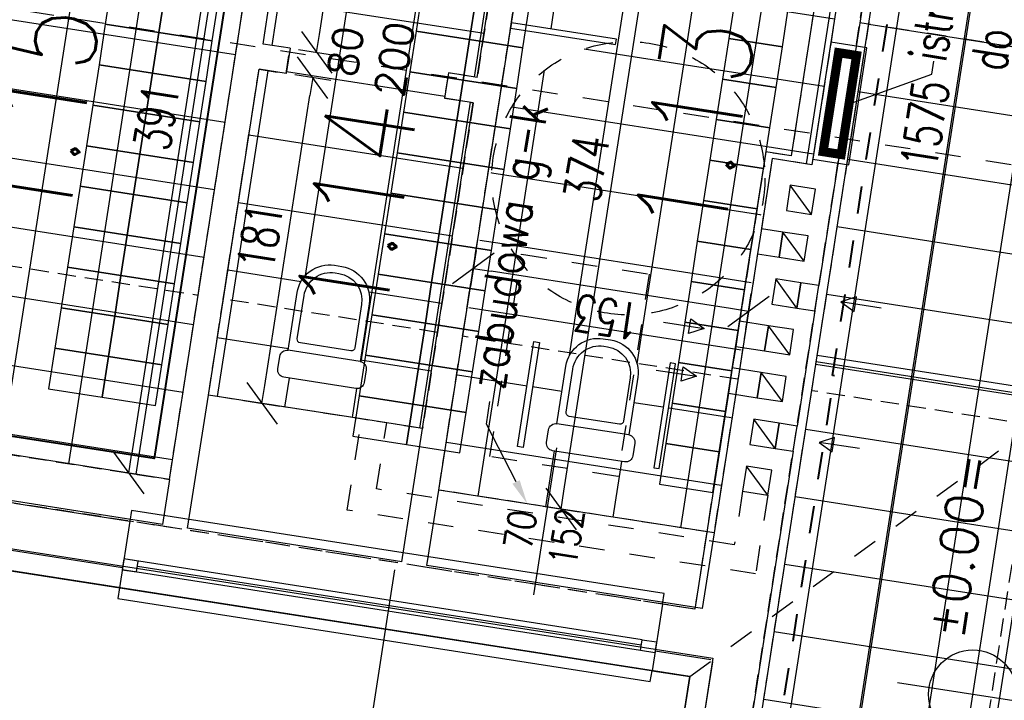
# Model space of a CAD drawing. Extents: x -38969 to 27108, y -24488 to 212598.
# Tile 241 of 256: x -7452 to -6911, y 40071 to 40444. Entities that reach past the tile are written whole.
import ezdxf
from ezdxf import colors
from ezdxf.entities.mleader import LeaderData, LeaderLine
from ezdxf.enums import TextEntityAlignment as Align
from ezdxf.math import Vec2, Vec3

# ---------------------------------------------------------------- set-up
doc = ezdxf.new("R2010")
doc.units = 0
doc.header["$LTSCALE"] = 100
doc.header["$MEASUREMENT"] = 0
for name, pattern in [('0.5_0.5', [1, 0.5, -0.5]), ('0.7_0.7', [1.4, 0.7, -0.7]), ('DASHED22', [0.15, 0.1, -0.05])]:
    doc.linetypes.add(name, pattern=pattern)
doc.layers.get('0').update_dxf_attribs({"linetype": 'CONTINUOUS'})
doc.layers.get('DEFPOINTS').update_dxf_attribs({"linetype": 'CONTINUOUS'})
for name, color, linetype in [('F_0-DIM', 6, 'CONTINUOUS'), ('F_0-MEBLE', 5, 'CONTINUOUS'), ('F_0-MUR istn', 200, 'CONTINUOUS'), ('F_0-MUW', 1, 'CONTINUOUS'), ('F_0-POMOCNICZA', 2, 'CONTINUOUS'), ('F_0-POW', 123, 'DASHED22'), ('F_0-STOLARKA', 6, 'CONTINUOUS'), ('F_0-STOLARKA TXT', 6, 'CONTINUOUS'), ('F_0-TXT', 123, 'CONTINUOUS'), ('F_0-WENTYLACJA', 2, 'CONTINUOUS'), ('F_1-DIM100', 6, 'CONTINUOUS'), ('F_1-MEBLE', 5, 'CONTINUOUS'), ('F_1-MUR istn', 200, 'CONTINUOUS'), ('F_1-MUW', 1, 'CONTINUOUS'), ('F_1-NR POM', 3, 'CONTINUOUS'), ('F_1-PLYTKI', 140, 'CONTINUOUS'), ('F_1-POMOCNICZA', 2, 'CONTINUOUS'), ('F_1-POW', 2, 'DASHED22'), ('F_1-POW pos', 2, 'DASHED22'), ('F_1-STOLARKA TXT', 6, 'CONTINUOUS'), ('F_1-TXT', 123, 'CONTINUOUS'), ('F_1-WYKONCZENIE ŚCIANY', 140, 'CONTINUOUS'), ('t_1-TXT', 123, 'CONTINUOUS')]:
    doc.layers.add(name, color=color, linetype=linetype)
doc.styles.add('ROMANS', font='ROMANS.shx', dxfattribs={"width": 0.8})
doc.styles.get("Standard").update_dxf_attribs({"font": 'romans.shx', "width": 0.7})
doc.styles.add('TXT', font='romans.shx')
doc.linetypes.add('FENCELINE2', pattern='A,0.25,-0.1,[132,ltypeshp.shx,S=0.1,R=0,X=-0.1,Y=0],-0.1,1', length=1.45)
doc.dimstyles.new('DIM100', dxfattribs={"dimscale": 10, "dimtxt": 2, "dimasz": 1, "dimexe": 0, "dimexo": 0, "dimgap": 0.5, "dimtad": 1, "dimdec": 4, "dimrnd": 0.5, "dimdsep": 46, "dimtxsty": 'Standard', "dimblk1": 'TICK1', "dimblk2": 'TICK1', "dimsah": 1, "dimcen": 0, "dimse1": 1, "dimse2": 1, "dimclrd": 6, "dimclre": 6, "dimclrt": 123, "dimadec": 0, "dimazin": 0, "dimtfac": 1, "dimtdec": 4, "dimtmove": 2, "dimatfit": 3, "dimldrblk": 'TICK1', "dimfxl": 1, "dimtolj": 1, "dimarcsym": 0})
pattern_1 = [(171.1447, (-2226.997, 44330.714), (-5.77273, -37.05301), []), (261.1447, (-2226.997, 44330.714), (37.05301, -5.77273), [])]

# ---------------------------------------------------------------- blocks, each defined once
blk = doc.blocks.new('WC_R3')
for p, q in [((20, 0), (-20, 0)), ((-24, -4), (-24, -11)), ((24, -11), (24, -4)), ((20, -15), (-20, -15)), ((-20, -15), (-20, -47)), ((20, -47), (20, -15)), ((14, -20), (-14, -20)), ((-16, -22), (-16, -46)), ((16, -46), (16, -22)), ((-1, -61), (1, -61)), ((-2, -65), (2, -65))]:
    blk.add_line(p, q)
for centre, radius, start, end in [((-20, -4), 4, 90, 180), ((20, -4), 4, 0, 90), ((-20, -11), 4, 180, 270), ((20, -11), 4, 270, 0), ((-14, -22), 2, 90, 180), ((14, -22), 2, 0, 90), ((-2, -47), 18, 180, 270), ((-1, -46), 15, 180, 270), ((1, -46), 15, 270, 0), ((2, -47), 18, 270, 0)]:
    blk.add_arc(centre, radius, start, end)
blk = doc.blocks.new('TICK1')
at = {"color": 0}
for p, q in [((-1, -1), (1, 1)), ((0, -1), (0, 1)), ((0, 0), (-1, 0))]:
    blk.add_line(p, q, dxfattribs=at)
blk = doc.blocks.new('*D1599')
at = {"layer": 'DEFPOINTS', "color": 0}
for p in [(-7309.21, 40578.34), (-7391.78, 40195.49), (-7369.4, 40192)]:
    blk.add_point(p, dxfattribs=at)
at = {"layer": 'F_1-DIM100', "color": 6, "lineweight": -2, "transparency": 16777216}
blk.add_line((-7333.13, 40571.94), (-7390.24, 40205.37), dxfattribs=at)
at = {"layer": 'F_1-DIM100', "color": 6, "lineweight": -2, "transparency": 16777216, "xscale": 10, "yscale": 10, "zscale": 10}
for p, rotation in [((-7331.59, 40581.83), 81.14470898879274), ((-7391.78, 40195.49), 261.1447089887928)]:
    blk.add_blockref('TICK1', p, dxfattribs=dict(at, rotation=rotation))
at = {"layer": 'F_1-DIM100', "color": 123, "transparency": 16777216, "insert": (-7376.5, 40390.97), "char_height": 20, "attachment_point": 5, "rotation": 81.1447}
blk.add_mtext('\\A1;391', dxfattribs=at)
blk = doc.blocks.new('*D1624')
at = {"layer": 'DEFPOINTS', "color": 0}
for p in [(-7549.32, 40615.75), (-7443.82, 40599.31), (-7609.51, 40229.41)]:
    blk.add_point(p, dxfattribs=at)
at = {"layer": 'F_1-DIM100', "color": 6, "lineweight": -2, "transparency": 16777216}
blk.add_line((-7502.47, 40222.85), (-7445.36, 40589.43), dxfattribs=at)
at = {"layer": 'F_1-DIM100', "color": 6, "lineweight": -2, "transparency": 16777216, "xscale": 10, "yscale": 10, "zscale": 10}
for p, rotation in [((-7443.82, 40599.31), 81.14470898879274), ((-7504.01, 40212.97), 261.1447089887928)]:
    blk.add_blockref('TICK1', p, dxfattribs=dict(at, rotation=rotation))
at = {"layer": 'F_1-DIM100', "color": 123, "transparency": 16777216, "insert": (-7488.74, 40408.45), "char_height": 20, "attachment_point": 5, "rotation": 81.1447}
blk.add_mtext('\\A1;391', dxfattribs=at)
blk = doc.blocks.new('*D1625')
at = {"layer": 'DEFPOINTS', "color": 0}
for p in [(-7320.16, 40417.1), (-7290.74, 40412.52), (-7348.03, 40238.26)]:
    blk.add_point(p, dxfattribs=at)
at = {"layer": 'F_1-DIM100', "color": 6, "lineweight": -2, "transparency": 16777216}
blk.add_line((-7317.07, 40243.56), (-7292.28, 40402.64), dxfattribs=at)
at = {"layer": 'F_1-DIM100', "color": 6, "lineweight": -2, "transparency": 16777216, "xscale": 10, "yscale": 10, "zscale": 10}
for p, rotation in [((-7290.74, 40412.52), 81.14470898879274), ((-7318.61, 40233.68), 261.1447089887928)]:
    blk.add_blockref('TICK1', p, dxfattribs=dict(at, rotation=rotation))
at = {"layer": 'F_1-DIM100', "color": 123, "transparency": 16777216, "insert": (-7319.5, 40325.41), "char_height": 20, "attachment_point": 5, "rotation": 81.1447}
blk.add_mtext('\\A1;181', dxfattribs=at)
blk = doc.blocks.new('*D1626')
at = {"layer": 'DEFPOINTS', "color": 0}
for p in [(-7286.49, 40574.8), (-7265.96, 40571.6), (-7304.18, 40428.78)]:
    blk.add_point(p, dxfattribs=at)
at = {"layer": 'F_1-DIM100', "color": 6, "lineweight": -2, "transparency": 16777216}
blk.add_line((-7287.05, 40436.23), (-7267.5, 40561.72), dxfattribs=at)
at = {"layer": 'F_1-DIM100', "color": 6, "lineweight": -2, "transparency": 16777216, "xscale": 10, "yscale": 10, "zscale": 10}
for p, rotation in [((-7265.96, 40571.6), 81.14470898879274), ((-7288.59, 40426.35), 261.1447089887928)]:
    blk.add_blockref('TICK1', p, dxfattribs=dict(at, rotation=rotation))
at = {"layer": 'F_1-DIM100', "color": 123, "transparency": 16777216, "insert": (-7285.28, 40545.06), "char_height": 20, "attachment_point": 5, "rotation": 81.1447}
blk.add_mtext('\\A1;147', dxfattribs=at)
blk = doc.blocks.new('*D1627')
at = {"layer": 'DEFPOINTS', "color": 0}
for p in [(-7163.97, 40555.71), (-7096.77, 40545.24), (-7221.54, 40186.17)]:
    blk.add_point(p, dxfattribs=at)
at = {"layer": 'F_1-DIM100', "color": 6, "lineweight": -2, "transparency": 16777216}
blk.add_line((-7152.8, 40185.58), (-7098.31, 40535.36), dxfattribs=at)
at = {"layer": 'F_1-DIM100', "color": 6, "lineweight": -2, "transparency": 16777216, "xscale": 10, "yscale": 10, "zscale": 10}
for p, rotation in [((-7096.77, 40545.24), 81.14470898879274), ((-7154.34, 40175.7), 261.1447089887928)]:
    blk.add_blockref('TICK1', p, dxfattribs=dict(at, rotation=rotation))
at = {"layer": 'F_1-DIM100', "color": 123, "transparency": 16777216, "insert": (-7140.38, 40362.78), "char_height": 20, "attachment_point": 5, "rotation": 81.1447}
blk.add_mtext('\\A1;374', dxfattribs=at)
blk = doc.blocks.new('DR_SYMB')
blk.add_attdef('SZER', text='', height=9).set_placement((0, 4), align=Align.CENTER)
blk.add_attdef('SYMB1', text='', height=11).set_placement((-29, 0), align=Align.MIDDLE_RIGHT)
blk.add_attdef('SYMB2', text='', height=11).set_placement((29, 0), align=Align.MIDDLE_LEFT)
blk.add_attdef('WYS', text='', height=9).set_placement((0, -4), align=Align.TOP_CENTER)
blk = doc.blocks.new('*D1674')
at = {"layer": 'DEFPOINTS', "color": 0}
for p in [(-7189.52, 40391.69), (-7038.34, 40368.14), (-7202.59, 40307.77)]:
    blk.add_point(p, dxfattribs=at)
at = {"layer": 'F_1-DIM100', "color": 6, "lineweight": -2, "transparency": 16777216}
blk.add_line((-7061.3, 40285.75), (-7192.71, 40306.23), dxfattribs=at)
at = {"layer": 'F_1-DIM100', "color": 6, "lineweight": -2, "transparency": 16777216, "xscale": 10, "yscale": 10, "zscale": 10}
for p, rotation in [((-7202.59, 40307.77), 171.1447089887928), ((-7051.42, 40284.21), 351.1447089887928)]:
    blk.add_blockref('TICK1', p, dxfattribs=dict(at, rotation=rotation))
at = {"layer": 'F_1-DIM100', "color": 123, "transparency": 16777216, "insert": (-7129.32, 40281.17), "char_height": 20, "attachment_point": 5, "rotation": 171.1447}
blk.add_mtext('\\A1;153', dxfattribs=at)
blk = doc.blocks.new('OWYS_R6')
at = {"color": 6}
for p, q in [((0, 4.131), (0, -4.16)), ((-4.16, 0), (15.698, 0))]:
    blk.add_line(p, q, dxfattribs=at)
blk.add_circle((0, 0), 2.4, dxfattribs=at)
at = {"style": 'TXT'}
blk.add_attdef('%%P0.00', text='', height=2, dxfattribs=at).set_placement((2.8, 0.4), align=Align.BOTTOM_LEFT)
blk = doc.blocks.new('*D1756')
at = {"layer": 'DEFPOINTS', "color": 0}
for p in [(-6876.7, 41171.83), (-6818.42, 41162.75), (-7112.73, 39614.61)]:
    blk.add_point(p, dxfattribs=at)
at = {"layer": 'F_0-DIM', "color": 6, "lineweight": -2, "transparency": 16777216}
blk.add_line((-7059.34, 39616.41), (-6819.96, 41152.87), dxfattribs=at)
at = {"layer": 'F_0-DIM', "color": 6, "lineweight": -2, "transparency": 16777216, "xscale": 10, "yscale": 10, "zscale": 10}
for p, rotation in [((-6818.42, 41162.75), 81.14470898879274), ((-7060.88, 39606.53), 261.1447089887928)]:
    blk.add_blockref('TICK1', p, dxfattribs=dict(at, rotation=rotation))
at = {"layer": 'F_0-DIM', "color": 123, "transparency": 16777216, "insert": (-6954.47, 40386.95), "char_height": 20, "attachment_point": 5, "rotation": 81.1447}
blk.add_mtext('\\A1;1575', dxfattribs=at)

msp = doc.modelspace()

# ---------------------------------------------------------------- hatches: boundary and pattern name
at = {"layer": 'F_1-PLYTKI'}
h = msp.add_hatch(dxfattribs=at)
h.set_pattern_fill('ANSI37', color=5, scale=300, angle=45)
h.set_pattern_definition(pattern_1)
h.paths.add_polyline_path([(-7927.48, 40897.31774), (-7959.19152, 40693.7732), (-6970.12315, 40539.67984), (-7016.70657, 40240.6781), (-7080.95953, 39828.26203), (-6781.57121, 39781.61839), (-6639.02331, 40696.58074)])
h = msp.add_hatch(dxfattribs=at)
h.set_pattern_fill('ANSI37', color=5, scale=300, angle=45)
h.set_pattern_definition([(171.1447, (-7298.985, 21519.59), (-5.77273, -37.05301), []), (261.1447, (-7298.985, 21519.59), (37.05301, -5.77273), [])])
h.paths.add_polyline_path([(-7503.3716, 40608.58918), (-7518.77323, 40509.73176), (-7564.71883, 40516.88992), (-7609.50751, 40229.40794), (-7369.404, 40192.00067), (-7309.21368, 40578.34006)])
h = msp.add_hatch(dxfattribs=at)
h.set_pattern_fill('ANSI37', color=5, scale=300, angle=45)
h.set_pattern_definition(pattern_1)
h.paths.add_polyline_path([(-7295.38052, 40576.1849), (-7303.58026, 40523.55383), (-7301.80326, 40523.95314), (-7299.67675, 40524.23852), (-7297.61525, 40524.35321), (-7295.6808, 40524.34389), (-7293.70515, 40524.2192), (-7291.45662, 40523.94618), (-7289.41725, 40523.51007), (-7287.33754, 40522.83641), (-7285.32332, 40521.94854), (-7283.39854, 40520.85221), (-7281.58647, 40519.55281), (-7279.9794, 40518.11675), (-7278.68499, 40516.68922), (-7277.52954, 40515.13088), (-7276.49952, 40513.42236), (-7275.60963, 40511.57512), (-7274.87526, 40509.60035), (-7274.31254, 40507.51116), (-7273.93752, 40505.32165), (-7273.78011, 40503.23838), (-7273.78746, 40501.28575), (-7273.95314, 40499.30696), (-7274.2851, 40497.27027), (-7274.76276, 40495.32986), (-7275.43599, 40493.30426), (-7276.35039, 40491.23353), (-7277.42546, 40489.31155), (-7278.64169, 40487.54762), (-7279.97933, 40485.94866), (-7281.42121, 40484.51973), (-7283.07597, 40483.16297), (-7284.95245, 40481.94909), (-7286.9475, 40480.96911), (-7289.04844, 40480.2058), (-7291.20406, 40479.67119), (-7293.38787, 40479.36309), (-7295.57847, 40479.2796), (-7297.72361, 40479.41732), (-7299.82046, 40479.76652), (-7301.76537, 40480.2072), (-7303.83135, 40480.80296), (-7305.95927, 40481.58508), (-7307.92709, 40482.48485), (-7309.81258, 40483.55086), (-7318.00962, 40430.9371), (-7303.18845, 40428.62801), (-7305.3436, 40414.79489), (-7320.16481, 40417.10398), (-7348.02784, 40238.26145), (-7230.44629, 40219.94266), (-7202.58325, 40398.78519), (-7218.39254, 40401.24822), (-7216.23738, 40415.08135), (-7200.4281, 40412.61831), (-7177.79901, 40557.86612)])
h.paths.add_polyline_path([(-7278.73372, 40309.51128), (-7274.7814, 40308.89552, -0.414213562), (-7259.76686, 40288.33917), (-7264.69292, 40256.7206, -0.414213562), (-7261.35636, 40252.15252), (-7262.43393, 40245.23596, -0.414213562), (-7267.00201, 40241.89939), (-7306.52522, 40248.05697, -0.414213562), (-7309.86179, 40252.62505), (-7308.78421, 40259.54161, -0.414213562), (-7304.21613, 40262.87817), (-7299.29007, 40294.49674, -0.414213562)], flags=16)
h.paths.add_polyline_path([(-7278.36139, 40305.40502), (-7276.38523, 40305.09714, -0.414213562), (-7263.87312, 40287.96684), (-7267.56767, 40264.25292, -0.414213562), (-7269.85171, 40262.58463), (-7297.51795, 40266.89494, -0.414213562), (-7299.18624, 40269.17898), (-7295.49169, 40292.8929, -0.414213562)], flags=0)
h = msp.add_hatch(dxfattribs=at)
h.set_pattern_fill('ANSI37', color=5, scale=300, angle=45)
h.set_pattern_definition(pattern_1)
h.paths.add_polyline_path([(-7191.52952, 40368.84503), (-7221.53922, 40186.16894), (-7070.36294, 40162.61621), (-7043.31747, 40345.75412, -0.414213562), (-7128.96895, 40283.19355, -0.414213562)])
h.paths.add_polyline_path([(-7169.22904, 40267.60948), (-7166.20559, 40267.13844), (-7175.17693, 40209.55468), (-7178.20039, 40210.02573)], flags=16)
h.paths.add_polyline_path([(-7131.17918, 40269.20797), (-7127.22686, 40268.59222, -0.414213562), (-7112.21232, 40248.03586), (-7117.13838, 40216.41729, -0.414213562), (-7113.80182, 40211.84921), (-7114.87939, 40204.93265, -0.414213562), (-7119.44747, 40201.59609), (-7158.97068, 40207.75367, -0.414213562), (-7162.30725, 40212.32174), (-7161.22967, 40219.23831, -0.414213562), (-7156.66159, 40222.57487), (-7151.73553, 40254.19344, -0.414213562)], flags=16)
h.paths.add_polyline_path([(-7130.80685, 40265.10171), (-7128.83069, 40264.79384, -0.414213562), (-7116.31858, 40247.66354), (-7120.01313, 40223.94961, -0.414213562), (-7122.29717, 40222.28133), (-7149.96341, 40226.59163, -0.414213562), (-7151.6317, 40228.87567), (-7147.93715, 40252.5896, -0.414213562)], flags=0)
h.paths.add_polyline_path([(-7094.49008, 40255.96542), (-7091.46663, 40255.49437), (-7100.43797, 40197.91062), (-7103.46143, 40198.38166)], flags=16)
h.paths.add_polyline_path([(-7124.26013, 40431.98733), (-7124.46412, 40430.67799), (-7129.05149, 40431.39269, 0.855784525), (-7128.96895, 40283.19355, 1), (-7105.87804, 40431.4056, 0.061536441)])
h.paths.add_polyline_path([(-7163.96588, 40555.71096), (-7168.27152, 40528.07469), (-7110.68776, 40519.10334), (-7111.1588, 40516.07989), (-7168.74256, 40525.05123), (-7171.02133, 40510.42467), (-7165.93926, 40511.15577, -0.130697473), (-7125.07501, 40506.35094, -0.42917204), (-7119.68567, 40492.97572, 0.070271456), (-7124.70402, 40476.0012, 0.070271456), (-7125.08731, 40458.30456, -0.42917204), (-7134.29009, 40447.20273, -0.130697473), (-7174.67927, 40455.0569), (-7179.29806, 40457.29936), (-7181.57683, 40442.6728), (-7123.99307, 40433.70145), (-7124.26013, 40431.98733, -0.061536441), (-7105.87804, 40431.4056, -0.414213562), (-7043.31747, 40345.75412), (-7038.34354, 40368.13691), (-7016.60577, 40364.75024), (-6991.05183, 40528.77157)])

# ---------------------------------------------------------------- linework, layer by layer
at = {"layer": 'F_0-MEBLE'}
for points in [[(-7404.59782, 40441.8091), (-7375.2225, 40437.23253), (-7371.75886, 40459.46434), (-7401.13419, 40464.04091)], [(-7375.2225, 40437.23253), (-7345.84718, 40432.65596), (-7342.38354, 40454.88776), (-7371.75886, 40459.46434)], [(-7234.00183, 40438.00228), (-7204.62651, 40433.42571), (-7201.16287, 40455.65751), (-7230.5382, 40460.23408)], [(-7204.62651, 40433.42571), (-7175.25118, 40428.84913), (-7171.78755, 40451.08094), (-7201.16287, 40455.65751)], [(-7062.21729, 40434.01028), (-7032.84197, 40429.43371), (-7029.37833, 40451.66552), (-7058.75366, 40456.24209)], [(-7408.06146, 40419.5773), (-7378.68614, 40415.00072), (-7375.2225, 40437.23253), (-7404.59782, 40441.8091)], [(-7378.68614, 40415.00072), (-7349.31081, 40410.42415), (-7345.84718, 40432.65596), (-7375.2225, 40437.23253)], [(-7237.46547, 40415.77047), (-7208.09015, 40411.1939), (-7204.62651, 40433.42571), (-7234.00183, 40438.00228)], [(-7208.09015, 40411.1939), (-7178.71482, 40406.61733), (-7175.25118, 40428.84913), (-7204.62651, 40433.42571)], [(-7065.68093, 40411.77848), (-7036.30561, 40407.20191), (-7032.84197, 40429.43371), (-7062.21729, 40434.01028)], [(-7411.5251, 40397.34549), (-7382.14977, 40392.76892), (-7378.68614, 40415.00072), (-7408.06146, 40419.5773)], [(-7382.14977, 40392.76892), (-7352.77445, 40388.19235), (-7349.31081, 40410.42415), (-7378.68614, 40415.00072)], [(-7240.92911, 40393.53867), (-7211.55378, 40388.96209), (-7208.09015, 40411.1939), (-7237.46547, 40415.77047)], [(-7211.55378, 40388.96209), (-7182.17846, 40384.38552), (-7178.71482, 40406.61733), (-7208.09015, 40411.1939)], [(-7069.14457, 40389.54667), (-7039.76924, 40384.9701), (-7036.30561, 40407.20191), (-7065.68093, 40411.77848)], [(-7414.98873, 40375.11368), (-7385.61341, 40370.53711), (-7382.14977, 40392.76892), (-7411.5251, 40397.34549)], [(-7385.61341, 40370.53711), (-7356.23809, 40365.96054), (-7352.77445, 40388.19235), (-7382.14977, 40392.76892)], [(-7244.39274, 40371.30686), (-7215.01742, 40366.73029), (-7211.55378, 40388.96209), (-7240.92911, 40393.53867)], [(-7215.01742, 40366.73029), (-7185.64209, 40362.15372), (-7182.17846, 40384.38552), (-7211.55378, 40388.96209)], [(-7072.6082, 40367.31486), (-7043.23288, 40362.73829), (-7039.76924, 40384.9701), (-7069.14457, 40389.54667)], [(-7418.45237, 40352.88188), (-7389.07705, 40348.3053), (-7385.61341, 40370.53711), (-7414.98873, 40375.11368)], [(-7247.85638, 40349.07505), (-7218.48106, 40344.49848), (-7215.01742, 40366.73029), (-7244.39274, 40371.30686)], [(-7389.07705, 40348.3053), (-7359.70172, 40343.72873), (-7356.23809, 40365.96054), (-7385.61341, 40370.53711)], [(-7218.48106, 40344.49848), (-7189.10573, 40339.92191), (-7185.64209, 40362.15372), (-7215.01742, 40366.73029)], [(-7076.07184, 40345.08306), (-7046.69652, 40340.50649), (-7043.23288, 40362.73829), (-7072.6082, 40367.31486)], [(-7421.91601, 40330.65007), (-7392.54068, 40326.0735), (-7389.07705, 40348.3053), (-7418.45237, 40352.88188)], [(-7392.54068, 40326.0735), (-7363.16536, 40321.49693), (-7359.70172, 40343.72873), (-7389.07705, 40348.3053)], [(-7251.32002, 40326.84325), (-7221.94469, 40322.26667), (-7218.48106, 40344.49848), (-7247.85638, 40349.07505)], [(-7221.94469, 40322.26667), (-7192.56937, 40317.6901), (-7189.10573, 40339.92191), (-7218.48106, 40344.49848)], [(-7079.53548, 40322.85125), (-7050.16015, 40318.27468), (-7046.69652, 40340.50649), (-7076.07184, 40345.08306)], [(-7425.37965, 40308.41826), (-7396.00432, 40303.84169), (-7392.54068, 40326.0735), (-7421.91601, 40330.65007)], [(-7396.00432, 40303.84169), (-7366.629, 40299.26512), (-7363.16536, 40321.49693), (-7392.54068, 40326.0735)], [(-7254.78365, 40304.61144), (-7225.40833, 40300.03487), (-7221.94469, 40322.26667), (-7251.32002, 40326.84325)], [(-7225.40833, 40300.03487), (-7196.03301, 40295.4583), (-7192.56937, 40317.6901), (-7221.94469, 40322.26667)], [(-7082.99911, 40300.61944), (-7053.62379, 40296.04287), (-7050.16015, 40318.27468), (-7079.53548, 40322.85125)], [(-7428.84328, 40286.18646), (-7399.46796, 40281.60988), (-7396.00432, 40303.84169), (-7425.37965, 40308.41826)], [(-7399.46796, 40281.60988), (-7370.09263, 40277.03331), (-7366.629, 40299.26512), (-7396.00432, 40303.84169)], [(-7258.24729, 40282.37963), (-7228.87197, 40277.80306), (-7225.40833, 40300.03487), (-7254.78365, 40304.61144)], [(-7086.46275, 40278.38764), (-7057.08743, 40273.81107), (-7053.62379, 40296.04287), (-7082.99911, 40300.61944)], [(-7228.87197, 40277.80306), (-7199.49664, 40273.22649), (-7196.03301, 40295.4583), (-7225.40833, 40300.03487)], [(-7432.30692, 40263.95465), (-7402.9316, 40259.37808), (-7399.46796, 40281.60988), (-7428.84328, 40286.18646)], [(-7402.9316, 40259.37808), (-7373.55627, 40254.80151), (-7370.09263, 40277.03331), (-7399.46796, 40281.60988)], [(-7261.71093, 40260.14783), (-7232.3356, 40255.57125), (-7228.87197, 40277.80306), (-7258.24729, 40282.37963)], [(-7232.3356, 40255.57125), (-7202.96028, 40250.99468), (-7199.49664, 40273.22649), (-7228.87197, 40277.80306)], [(-7089.92639, 40256.15583), (-7060.55106, 40251.57926), (-7057.08743, 40273.81107), (-7086.46275, 40278.38764)], [(-7435.77056, 40241.72284), (-7406.39523, 40237.14627), (-7402.9316, 40259.37808), (-7432.30692, 40263.95465)], [(-7406.39523, 40237.14627), (-7377.01991, 40232.5697), (-7373.55627, 40254.80151), (-7402.9316, 40259.37808)], [(-7265.17456, 40237.91602), (-7235.79924, 40233.33945), (-7232.3356, 40255.57125), (-7261.71093, 40260.14783)], [(-7235.79924, 40233.33945), (-7206.42392, 40228.76288), (-7202.96028, 40250.99468), (-7232.3356, 40255.57125)], [(-7093.39002, 40233.92402), (-7064.0147, 40229.34745), (-7060.55106, 40251.57926), (-7089.92639, 40256.15583)], [(-7268.6382, 40215.68421), (-7239.26288, 40211.10764), (-7235.79924, 40233.33945), (-7265.17456, 40237.91602)], [(-7239.26288, 40211.10764), (-7209.88755, 40206.53107), (-7206.42392, 40228.76288), (-7235.79924, 40233.33945)], [(-7096.85366, 40211.69222), (-7067.47834, 40207.11565), (-7064.0147, 40229.34745), (-7093.39002, 40233.92402)], [(-7100.3173, 40189.46041), (-7070.94197, 40184.88384), (-7067.47834, 40207.11565), (-7096.85366, 40211.69222)]]:
    msp.add_lwpolyline(points, close=True, dxfattribs=at)
at = {"layer": 'F_0-MUR istn'}
for p, q in [((-7007.2191, 40502.95259), (-7028.00092, 40369.56175)), ((-6981.52901, 40498.95017), (-7012.77871, 40298.36987)), ((-7041.83404, 40371.71691), (-7056.30435, 40278.83736)), ((-7028.00092, 40369.56175), (-7041.83404, 40371.71691)), ((-7014.93386, 40284.53674), (-7024.78599, 40221.29961)), ((-7058.4595, 40265.00423), (-7060.30677, 40253.14727)), ((-7062.46192, 40239.31415), (-7080.93465, 40120.74451)), ((-7026.94114, 40207.46648), (-7056.18963, 40019.73123)), ((-7454.429, 40178.93361), (-7391.19187, 40169.08149)), ((-7391.19187, 40169.08149), (-7396.88762, 40132.52252)), ((-7395.19429, 40143.3914), (-7458.43143, 40153.24352)), ((-7396.88762, 40132.52252), (-7460.12476, 40142.37464)), ((-7098.7201, 40123.51542), (-7104.41586, 40086.95645)), ((-7080.93465, 40120.74451), (-7098.7201, 40123.51542)), ((-7104.41586, 40086.95645), (-7083.66617, 40083.72372)), ((-7083.66617, 40083.72372), (-7092.7486, 40025.42699))]:
    msp.add_line(p, q, dxfattribs=at)
at = {"layer": 'F_0-MUW'}
for p, q in [((-7016.80982, 40337.45631), (-7028.48779, 40353.44459)), ((-7020.81224, 40311.76623), (-7032.49021, 40327.7545)), ((-7024.81467, 40286.07614), (-7036.49264, 40302.06441)), ((-7028.81709, 40260.38605), (-7040.49506, 40276.37433)), ((-7032.81952, 40234.69596), (-7044.49749, 40250.68424)), ((-7036.82194, 40209.00588), (-7048.49991, 40224.99415))]:
    msp.add_line(p, q, dxfattribs=at)
at = {"layer": 'F_0-MUW', "linetype": 'Continuous'}
for p, q in [((-7102.72252, 40097.82533), (-7072.09204, 40093.05321)), ((-7071.2579, 40091.91119), (-7081.87971, 40023.73365))]:
    msp.add_line(p, q, dxfattribs=at)
for points in [[(-7028.48779, 40353.44459), (-7030.64294, 40339.61147), (-7016.80982, 40337.45631), (-7014.65467, 40351.28944)], [(-7032.49021, 40327.7545), (-7034.64537, 40313.92138), (-7020.81224, 40311.76623), (-7018.65709, 40325.59935)], [(-7036.49264, 40302.06441), (-7038.64779, 40288.23129), (-7024.81467, 40286.07614), (-7022.65951, 40299.90926)], [(-7022.65951, 40299.90926), (-7024.81467, 40286.07614), (-7014.93386, 40284.53674), (-7012.77871, 40298.36987)], [(-7056.30435, 40278.83736), (-7058.4595, 40265.00423), (-7042.65022, 40262.5412), (-7040.49506, 40276.37433)], [(-7040.49506, 40276.37433), (-7042.65022, 40262.5412), (-7028.81709, 40260.38605), (-7026.66194, 40274.21918)], [(-7060.30677, 40253.14727), (-7062.46192, 40239.31415), (-7046.65264, 40236.85112), (-7044.49749, 40250.68424)], [(-7044.49749, 40250.68424), (-7046.65264, 40236.85112), (-7032.81952, 40234.69596), (-7030.66436, 40248.52909)], [(-7048.49991, 40224.99415), (-7050.65507, 40211.16103), (-7036.82194, 40209.00588), (-7034.66679, 40222.839)], [(-7034.66679, 40222.839), (-7036.82194, 40209.00588), (-7026.94114, 40207.46648), (-7024.78599, 40221.29961)]]:
    msp.add_lwpolyline(points, close=True, dxfattribs=at)
at = {"layer": 'F_0-POMOCNICZA', "linetype": '0.7_0.7', "ltscale": 0.15}
msp.add_line((-6797.6279, 40412.6114), (-6990.30356, 40442.62959), dxfattribs=at)
for points in [[(-7098.7201, 40123.51542), (-7391.19187, 40169.08149)], [(-7104.41586, 40086.95645), (-7396.88762, 40132.52252)]]:
    msp.add_lwpolyline(points, dxfattribs=at)
at = {"layer": 'F_0-POW'}
msp.add_lwpolyline([(-8359.54872, 38383.87058), (-8182.67234, 39519.17483), (-7195.58013, 39365.38935), (-7083.66617, 40083.72372), (-8071.74646, 40237.66314), (-7895.63977, 41368.02699), (-5776.20755, 41037.82694), (-6235.40883, 38090.38344), (-6241.10459, 38053.82447)], close=True, dxfattribs=at)
at = {"layer": 'F_0-POW', "color": 1}
for points in [[(-7996.5487, 40479.97553), (-7917.42384, 40987.8488), (-6929.34355, 40833.90939), (-6876.69627, 41171.83284), (-6684.02061, 41141.81466), (-6926.47519, 39585.5882), (-7119.15085, 39615.60639), (-6960.59325, 40633.32909), (-7698.68923, 40748.32183), (-7746.56438, 40441.02886)], [(-7736.88762, 40412.19554), (-7689.01247, 40719.48851), (-6990.4397, 40610.65334), (-7028.00092, 40369.56175), (-7041.83404, 40371.71691), (-7080.93465, 40120.74451), (-7747.88885, 40224.65362), (-7743.88642, 40250.3437), (-7761.67187, 40253.11461), (-7747.81732, 40342.04184), (-7721.13915, 40337.88548), (-7710.20946, 40408.03918)]]:
    msp.add_lwpolyline(points, close=True, dxfattribs=at)
at = {"layer": 'F_0-STOLARKA'}
for p, q in [((-7109.85747, 40103.99725), (-7394.42459, 40148.3318)), ((-7110.31929, 40101.03301), (-7386.98177, 40144.13605)), ((-7110.78111, 40098.06877), (-7395.34823, 40142.40332))]:
    msp.add_line(p, q, dxfattribs=at)
for points in [[(-7098.7201, 40123.51542), (-7097.79646, 40129.4439), (-7390.26823, 40175.00997), (-7391.19187, 40169.08149)], [(-7396.88762, 40132.52252), (-7397.81126, 40126.59404), (-7105.33949, 40081.02797), (-7104.41586, 40086.95645)]]:
    msp.add_lwpolyline(points, dxfattribs=at)
for points in [[(-7394.42459, 40148.3318), (-7395.34823, 40142.40332), (-7387.44359, 40141.17181), (-7386.51995, 40147.10029)], [(-7101.95283, 40102.76574), (-7102.87646, 40096.83725), (-7110.78111, 40098.06877), (-7109.85747, 40103.99725)]]:
    msp.add_lwpolyline(points, close=True, dxfattribs=at)
at = {"layer": 'F_0-STOLARKA TXT', "ltscale": 0.6}
msp.add_line((-7266.6436, 40007.09367), (-7245.57174, 40142.34613), dxfattribs=at)
at = {"layer": 'F_0-WENTYLACJA', "ltscale": 0.15}
for points in [[(-6978.50757, 40285.9461), (-7000.6912, 40289.40223), (-6993.40231, 40284.2184), (-6992.1708, 40292.12304), (-7000.6912, 40289.40223)], [(-7098.01823, 40278.34367), (-7075.8346, 40274.88754), (-7084.355, 40272.16673), (-7083.12349, 40280.07137), (-7075.8346, 40274.88754)], [(-7102.11704, 40252.03491), (-7079.93342, 40248.57878), (-7088.45381, 40245.85798), (-7087.2223, 40253.76262), (-7079.93342, 40248.57878)], [(-6990.51485, 40208.87584), (-7012.69847, 40212.33197), (-7005.40958, 40207.14813), (-7004.17807, 40215.05278), (-7012.69847, 40212.33197)]]:
    msp.add_lwpolyline(points, dxfattribs=at)
at = {"layer": 'F_1-MEBLE'}
for points in [[(-7123.99307, 40433.70145), (-7181.57683, 40442.6728), (-7182.04787, 40439.64934), (-7124.46412, 40430.67799)], [(-7166.20559, 40267.13844), (-7175.17693, 40209.55468), (-7178.20039, 40210.02573), (-7169.22904, 40267.60948)], [(-7094.49008, 40255.96542), (-7103.46143, 40198.38166), (-7100.43797, 40197.91062), (-7091.46663, 40255.49437)]]:
    msp.add_lwpolyline(points, close=True, dxfattribs=at)
at = {"layer": 'F_1-MEBLE', "linetype": '0.5_0.5', "ltscale": 0.3}
msp.add_circle((-7117.4235, 40357.29958), 75, dxfattribs=at)
at = {"layer": 'F_1-MUR istn'}
for p, q in [((-7369.404, 40192.00067), (-7309.21368, 40578.34006)), ((-7318.00965, 40430.9371), (-7295.38056, 40576.18491)), ((-7221.53922, 40186.16894), (-7163.96588, 40555.71096)), ((-7200.4281, 40412.61831), (-7177.79901, 40557.86612)), ((-7080.95953, 39828.26203), (-6970.12315, 40539.67984)), ((-6991.05183, 40528.77157), (-7016.60577, 40364.75024)), ((-7303.18845, 40428.62801), (-7318.00965, 40430.9371)), ((-7303.18845, 40428.62801), (-7305.3436, 40414.79489)), ((-7348.02784, 40238.26145), (-7320.16481, 40417.10398)), ((-7305.3436, 40414.79489), (-7320.16481, 40417.10398)), ((-7216.23738, 40415.08135), (-7218.39254, 40401.24822)), ((-7200.4281, 40412.61831), (-7216.23738, 40415.08135)), ((-7230.44629, 40219.94266), (-7202.58325, 40398.78519)), ((-7202.58325, 40398.78519), (-7218.39254, 40401.24822)), ((-7038.34354, 40368.13691), (-7044.34718, 40329.60178)), ((-7016.60577, 40364.75024), (-7038.34354, 40368.13691)), ((-7046.50233, 40315.76865), (-7070.36294, 40162.61621)), ((-8071.74646, 40237.66314), (-7083.66617, 40083.72372)), ((-7263.92575, 40225.15864), (-7348.02784, 40238.26145)), ((-7369.404, 40192.00067), (-7609.50751, 40229.40794)), ((-7230.44629, 40219.94266), (-7250.09263, 40223.00349)), ((-7070.36294, 40162.61621), (-7221.53922, 40186.16894)), ((-7083.66617, 40083.72372), (-7128.46254, 39796.19236))]:
    msp.add_line(p, q, dxfattribs=at)
at = {"layer": 'F_1-MUW'}
for p, q in [((-7016.80982, 40337.45631), (-7028.48779, 40353.44459)), ((-7020.81224, 40311.76623), (-7032.49021, 40327.7545)), ((-7024.81467, 40286.07614), (-7036.49264, 40302.06441)), ((-7028.81709, 40260.38605), (-7040.49506, 40276.37433)), ((-7032.81952, 40234.69596), (-7044.49749, 40250.68424)), ((-7036.82194, 40209.00588), (-7048.49991, 40224.99415)), ((-7040.82437, 40183.31579), (-7052.50234, 40199.30406))]:
    msp.add_line(p, q, dxfattribs=at)
at = {"layer": 'F_1-MUW', "linetype": 'Continuous'}
for p, q in [((-8059.0303, 40247.82677), (-7070.95002, 40093.88735)), ((-7359.41936, 40165.14351), (-7348.02784, 40238.26145)), ((-7250.09263, 40223.00349), (-7263.92575, 40225.15864)), ((-7241.8378, 40146.82472), (-7230.44629, 40219.94266)), ((-7373.25248, 40167.29866), (-7613.35599, 40204.70594)), ((-7369.404, 40192.00067), (-7373.25248, 40167.29866)), ((-7228.00468, 40144.66956), (-7221.53922, 40186.16894)), ((-7241.8378, 40146.82472), (-7359.41936, 40165.14351)), ((-7070.36294, 40162.61621), (-7076.82839, 40121.11683)), ((-7076.82839, 40121.11683), (-7228.00468, 40144.66956)), ((-7070.95002, 40093.88735), (-7117.59366, 39794.49903))]:
    msp.add_line(p, q, dxfattribs=at)
at = {"layer": 'F_1-MUW'}
msp.add_lwpolyline([(-6996.38235, 40364.63569), (-6986.37629, 40428.86091), (-7006.13789, 40431.9397), (-7016.14396, 40367.71448)], close=True, dxfattribs=at)
at = {"layer": 'F_1-MUW', "linetype": 'Continuous'}
for points in [[(-7028.48779, 40353.44459), (-7030.64294, 40339.61147), (-7016.80982, 40337.45631), (-7014.65467, 40351.28944)], [(-7044.34718, 40329.60178), (-7046.50233, 40315.76865), (-7034.64537, 40313.92138), (-7032.49021, 40327.7545)], [(-7032.49021, 40327.7545), (-7034.64537, 40313.92138), (-7020.81224, 40311.76623), (-7018.65709, 40325.59935)], [(-7036.49264, 40302.06441), (-7038.64779, 40288.23129), (-7024.81467, 40286.07614), (-7022.65951, 40299.90926)], [(-7040.49506, 40276.37433), (-7042.65022, 40262.5412), (-7028.81709, 40260.38605), (-7026.66194, 40274.21918)], [(-7044.49749, 40250.68424), (-7046.65264, 40236.85112), (-7032.81952, 40234.69596), (-7030.66436, 40248.52909)], [(-7048.49991, 40224.99415), (-7050.65507, 40211.16103), (-7036.82194, 40209.00588), (-7034.66679, 40222.839)], [(-7052.50234, 40199.30406), (-7054.65749, 40185.47094), (-7040.82437, 40183.31579), (-7038.66921, 40197.14891)]]:
    msp.add_lwpolyline(points, close=True, dxfattribs=at)
for points in [[(-6879.30909, 40239.11736), (-7013.68801, 40260.05312)], [(-6880.07879, 40234.17696), (-7014.45771, 40255.11272)]]:
    msp.add_lwpolyline(points, dxfattribs=at)
at = {"layer": 'F_1-POMOCNICZA', "linetype": '0.7_0.7', "ltscale": 0.2}
for p, q in [((-7723.43045, 40492.0761), (-6736.33824, 40338.29063)), ((-7083.66617, 40083.72372), (-6736.49218, 40337.30255))]:
    msp.add_line(p, q, dxfattribs=at)
at = {"layer": 'F_1-POMOCNICZA'}
msp.add_lwpolyline([(-7972.45554, 40874.97492), (-7895.63977, 41368.02699), (-5776.20755, 41037.82694), (-6235.40883, 38090.38344), (-6241.10459, 38053.82447), (-8359.54872, 38383.87058), (-8182.67234, 39519.17483), (-7195.58013, 39365.38935), (-7083.66617, 40083.72372), (-8071.74646, 40237.66314), (-7995.23857, 40728.73904)], dxfattribs=at)
at = {"layer": 'F_1-POMOCNICZA', "linetype": '0.7_0.7', "ltscale": 0.2}
msp.add_lwpolyline([(-7176.07632, 40315.57695), (-7105.92262, 40304.64725), (-7123.2269, 40193.57752), (-7193.3806, 40204.50722)], close=True, dxfattribs=at)
for points in [[(-7040.82437, 40183.31579), (-7047.54532, 40140.17645), (-7271.72428, 40175.10274), (-7263.92575, 40225.15864)], [(-7054.65749, 40185.47094), (-7059.22329, 40156.16472), (-7255.73601, 40186.78071), (-7250.09263, 40223.00349)]]:
    msp.add_lwpolyline(points, dxfattribs=at)
at = {"layer": 'F_1-POW'}
msp.add_lwpolyline([(-8359.54872, 38383.87058), (-8182.67234, 39519.17483), (-7195.58013, 39365.38935), (-7083.66617, 40083.72372), (-8071.74646, 40237.66314), (-7895.63977, 41368.02699), (-5776.20755, 41037.82694), (-6235.40883, 38090.38344), (-6241.10459, 38053.82447)], close=True, dxfattribs=at)
at = {"layer": 'F_1-POW', "color": 1}
for points in [[(-6959.03908, 39809.26726), (-6894.78611, 40221.68332), (-7016.70657, 40240.6781), (-6970.12315, 40539.67984), (-7959.19152, 40693.7732), (-7927.48, 40897.31774), (-6639.02331, 40696.58074), (-6781.57121, 39781.61839)], [(-7503.3716, 40608.58918), (-7518.77323, 40509.73176), (-7564.71883, 40516.88992), (-7593.74546, 40330.57872), (-7353.64195, 40293.17144), (-7309.21368, 40578.34006)], [(-7295.38052, 40576.1849), (-7177.79901, 40557.86612), (-7200.4281, 40412.61831), (-7216.23738, 40415.08135), (-7218.39254, 40401.24822), (-7202.58325, 40398.78519), (-7222.22727, 40272.69749), (-7339.80882, 40291.01629), (-7320.16481, 40417.10398), (-7305.3436, 40414.79489), (-7303.18845, 40428.62801), (-7318.00962, 40430.9371)], [(-7163.96588, 40555.71096), (-6991.05183, 40528.77157), (-7016.60577, 40364.75024), (-7038.34354, 40368.13691), (-7057.21786, 40246.98961), (-7208.39414, 40270.54234)]]:
    msp.add_lwpolyline(points, close=True, dxfattribs=at)
at = {"layer": 'F_1-POW pos'}
for points in [[(-7080.95953, 39828.26203), (-7016.70657, 40240.6781), (-7016.70657, 40240.6781), (-6970.12315, 40539.67984), (-7959.19152, 40693.7732), (-7927.48, 40897.31774), (-6639.02331, 40696.58074), (-6781.57121, 39781.61839)], [(-7503.3716, 40608.58918), (-7518.77323, 40509.73176), (-7564.71883, 40516.88992), (-7609.50751, 40229.40794), (-7369.404, 40192.00067), (-7309.21368, 40578.34006)], [(-7295.38052, 40576.1849), (-7177.79901, 40557.86612), (-7200.4281, 40412.61831), (-7216.23738, 40415.08135), (-7218.39254, 40401.24822), (-7202.58325, 40398.78519), (-7230.44629, 40219.94266), (-7348.02784, 40238.26145), (-7320.16481, 40417.10398), (-7305.3436, 40414.79489), (-7303.18845, 40428.62801), (-7318.00962, 40430.9371)], [(-7163.96588, 40555.71096), (-6991.05183, 40528.77157), (-7016.60577, 40364.75024), (-7038.34354, 40368.13691), (-7070.36294, 40162.61621), (-7221.53922, 40186.16894)]]:
    msp.add_lwpolyline(points, close=True, dxfattribs=at)
at = {"layer": 'F_1-STOLARKA TXT', "ltscale": 0.6}
msp.add_line((-7169.26499, 40128.68619), (-7156.69692, 40209.35597), dxfattribs=at)
at = {"layer": 'F_1-TXT', "color": 10, "linetype": '0.5_0.5', "const_width": 5}
msp.add_lwpolyline([(-7000.55305, 40370.34579), (-6992.08639, 40424.69021), (-7001.96719, 40426.2296), (-7010.43386, 40371.88518)], close=True, dxfattribs=at)
at = {"layer": 'F_1-WYKONCZENIE ŚCIANY', "color": 3, "linetype": '0.5_0.5', "lineweight": 40, "ltscale": 0.3, "true_color": 0x19f10e}
msp.add_lwpolyline([(-7068.52586, 39836.44555), (-7004.27289, 40248.86161), (-7005.28637, 40249.01951), (-6958.70296, 40548.02125), (-7947.77133, 40702.11461), (-7919.13859, 40885.89754), (-6650.4435, 40688.23933), (-6789.91261, 39793.03859)], close=True, dxfattribs=at)
at = {"layer": 'F_1-WYKONCZENIE ŚCIANY', "color": 184, "linetype": 'FENCELINE2', "lineweight": 40, "ltscale": 0.3, "true_color": 0x190fa9}
msp.add_lwpolyline([(-7610.59047, 40374.7778), (-7623.75438, 40290.32724), (-7720.13673, 40305.34327), (-7703.2034, 40414.0321), (-7760.36088, 40422.93703), (-7787.91603, 40246.07066), (-8013.49703, 40281.21538), (-7953.00893, 40668.52045), (-7524.67246, 40601.78714), (-7540.0741, 40502.92973), (-7510.43182, 40498.31156), (-7495.03019, 40597.16898), (-7320.63388, 40569.99865), (-7377.7454, 40203.42086), (-7598.08731, 40237.74935), (-7577.54096, 40369.6288), (-7610.59047, 40374.7778)], dxfattribs=at)

# ---------------------------------------------------------------- block references
at = {"layer": 'F_0-TXT', "xscale": 10.12499999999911, "yscale": 10.12499999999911, "zscale": 10.12499999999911, "rotation": 81.1976891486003}
msp.add_blockref('OWYS_R6', (-6928.24605, 40074.05604), dxfattribs=at).add_auto_attribs({'%%P0.00': '%%p0.00='})
at = {"layer": 'F_1-MEBLE', "xscale": -1, "rotation": 171.1447089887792}
for p in [(-7286.76362, 40244.97818), (-7139.20908, 40204.67488)]:
    msp.add_blockref('WC_R3', p, dxfattribs=at)
at = {"layer": 'F_1-TXT'}
ref = msp.add_blockref('DR_SYMB', (-7259.2511, 40424.81892), dxfattribs=dict(at, xscale=-1.399999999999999, yscale=1.4, zscale=1.4, rotation=81.14470898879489))
ref.add_attrib('SZER', '80', dxfattribs={"layer": '0', "height": 16, "rotation": 81.144709}).set_placement((-7264.78435, 40425.68098), align=Align.CENTER)
ref.add_attrib('WYS', '200', dxfattribs={"layer": '0', "height": 16, "rotation": 81.144709}).set_placement((-7253.71785, 40423.95686), align=Align.TOP_CENTER)

# ---------------------------------------------------------------- texts
at = {"layer": 'F_1-NR POM', "color": 3, "style": 'ROMANS', "width": 0.8}
for s, p in [('1.15', (-7425.50224, 40329.19245)), ('1.13', (-7065.62705, 40321.78441)), ('1.14', (-7251.37564, 40277.23871))]:
    msp.add_text(s, height=50, rotation=81.144709, dxfattribs=at).set_placement(p)
at = {"layer": 'F_1-TXT', "insert": (-7164.01267, 40162.39892), "char_height": 15.36, "width": 57.9988426, "attachment_point": 5, "rotation": 81.144709, "style": 'ROMANS'}
msp.add_mtext('70\\P152', dxfattribs=at)

# ---------------------------------------------------------------- dimensions: what is measured, and where the dimension line sits
at = {"layer": 'F_0-DIM'}
dim = msp.add_linear_dim(base=(-6818.42181, 41162.75389), p1=(-7112.72833, 39614.60578), p2=(-6876.69627, 41171.83284), angle=81.144709, dimstyle='DIM100', dxfattribs=at)
dim.commit()
dim.dimension.update_dxf_attribs({"geometry": '*D1756', "text_midpoint": (-6954.4703, 40386.94975)})
at = {"layer": 'F_1-DIM100'}
for base, p1, p2, angle, picture, middle in [((-7443.82052, 40599.31133), (-7609.50751, 40229.40794), (-7549.31719, 40615.74734), 81.144709, '*D1624', (-7488.73688, 40408.45072)), ((-7391.77741, 40195.48636), (-7309.21368, 40578.34006), (-7369.404, 40192.00067), 81.144709, '*D1599', (-7376.50346, 40390.96515)), ((-7096.7701, 40545.2421), (-7221.53922, 40186.16894), (-7163.96588, 40555.71096), 81.144709, '*D1627', (-7140.37797, 40362.78018)), ((-7290.74475, 40412.52044), (-7348.02784, 40238.26145), (-7320.16481, 40417.10398), 81.144709, '*D1625', (-7319.49747, 40325.40826)), ((-7202.59465, 40307.76714), (-7038.34354, 40368.13691), (-7189.51982, 40391.68964), 171.144709, '*D1674', (-7129.3156, 40281.16957))]:
    dim = msp.add_linear_dim(base=base, p1=p1, p2=p2, angle=angle, dimstyle='DIM100', dxfattribs=at)
    dim.commit()
    dim.dimension.update_dxf_attribs({"geometry": picture, "text_midpoint": middle})
dim = msp.add_linear_dim(base=(-7265.9605, 40571.60137), p1=(-7304.17653, 40428.78195), p2=(-7286.48784, 40574.79945), angle=81.144709, dimstyle='DIM100', dxfattribs=at)
dim.commit()
dim.dimension.update_dxf_attribs({"geometry": '*D1626', "text_midpoint": (-7285.27706, 40545.05639), "dimtype": 160})

# ---------------------------------------------------------------- leaders
at = {"layer": 'F_1-TXT'}
ml = msp.add_multileader_mtext('Standard', dxfattribs=at)
ml.set_content('istn. H.P 52\\Pdo likwidacji', color=256)
ml.set_leader_properties(color=6)
ml.build(insert=Vec2(0, 0))
ml.multileader.update_dxf_attribs({"dogleg_length": 0.36, "arrow_head_size": 0.18})
ctx = ml.context
ctx.base_point, ctx.char_height, ctx.arrow_head_size, ctx.landing_gap_size, ctx.plane_origin, ctx.plane_x_axis, ctx.plane_y_axis = Vec3(-6949.68081, 40421.49214), 20, 0.18, 0.09, Vec3(-7562.59588, 38219.7714), Vec3(0.153939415, 0.988080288), Vec3(-0.988080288, 0.153939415)
notes = []
notes.append((ctx, [(1, (1, 1, 0), (-6950.77524, 40414.46741), (0.153939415, 0.988080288), 7.10948, [(0, [(-6997.3078, 40397.67194)], 0, [])])]))
ctx.mtext.insert, ctx.mtext.text_direction, ctx.mtext.rotation, ctx.mtext.flow_direction = Vec3(-6962.84136, 40423.6336), Vec3(0.153939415, 0.988080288), 1.416242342, 5
at = {"layer": 'F_1-TXT', "color": 123}
ml = msp.add_multileader_mtext('Standard', dxfattribs=at)
ml.set_content('{\\C4;zabudowa g-k}', color=123, style='ROMANS')
ml.set_leader_properties(color=6)
ml.build(insert=Vec2(0, 0))
ml.multileader.update_dxf_attribs({"text_right_attachment_type": 6, "dogleg_length": 0.36, "arrow_head_size": 13.5, "scale": 75})
ctx = ml.context
ctx.base_point, ctx.scale, ctx.char_height, ctx.arrow_head_size, ctx.landing_gap_size, ctx.plane_origin, ctx.plane_x_axis, ctx.plane_y_axis = Vec3(-7193.41065, 40234.67992), 75, 20, 13.5, 6.75, Vec3(-7628.70669, 40467.97137), Vec3(0.153939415, 0.988080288), Vec3(-0.988080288, 0.153939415)
ctx.right_attachment = 6
notes.append((ctx, [(0, (1, 1, 0), (-7195.3507, 40222.22747), (0.153939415, 0.988080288), 12.60267, [(1, [(-7172.89508, 40178.59035)], 0, [])])]))
ctx.mtext.insert, ctx.mtext.text_direction, ctx.mtext.rotation, ctx.mtext.flow_direction = Vec3(-7205.54596, 40243.40199), Vec3(0.153939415, 0.988080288), 1.416242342, 5
at = {"layer": 't_1-TXT', "ltscale": 0.6}
ml = msp.add_multileader_mtext('Standard', dxfattribs=at)
ml.set_content('ppp=297,30', color=256)
ml.set_leader_properties()
ml.build(insert=Vec2(0, 0))
ml.multileader.update_dxf_attribs({"dogleg_length": 0.36, "arrow_head_size": 0.09})
ctx = ml.context
ctx.base_point, ctx.char_height, ctx.arrow_head_size, ctx.landing_gap_size, ctx.plane_origin, ctx.plane_x_axis, ctx.plane_y_axis = Vec3(-32072.77193, 59913.30266), 100, 0.09, 0.045, Vec3(-30900.37988, 64272.54371), Vec3(0.081927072, 0.996638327), Vec3(-0.996638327, 0.081927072)
notes.append((ctx, [(0, (0, 0, 0), (0, 0), (1, 0), 1, [])]))
ctx.mtext.insert, ctx.mtext.text_direction, ctx.mtext.rotation, ctx.mtext.flow_direction = Vec3(-32139.2108, 59918.80931), Vec3(0.081927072, 0.996638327), 1.488777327, 5
ml = msp.add_multileader_mtext('Standard', dxfattribs=at)
ml.set_content('1kond.', color=256)
ml.set_leader_properties()
ml.build(insert=Vec2(0, 0))
ml.multileader.update_dxf_attribs({"dogleg_length": 0.36, "arrow_head_size": 0.09})
ctx = ml.context
ctx.base_point, ctx.char_height, ctx.arrow_head_size, ctx.landing_gap_size, ctx.plane_origin, ctx.plane_x_axis, ctx.plane_y_axis = Vec3(-32578.38797, 60152.18437), 100, 0.09, 0.045, Vec3(-31833.25262, 57759.6945), Vec3(0.085898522, 0.996303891), Vec3(-0.996303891, 0.085898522)
ctx.text_align_type = 2
notes.append((ctx, [(0, (0, 0, 0), (0, 0), (1, 0), 1, [])]))
ctx.mtext.insert, ctx.mtext.text_direction, ctx.mtext.rotation, ctx.mtext.alignment, ctx.mtext.flow_direction = Vec3(-32597.43945, 60513.29581), Vec3(0.085898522, 0.996303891), 1.484791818, 3, 5
for ctx, leaders in notes:
    for number, flags, end, landing, length, lines in leaders:
        leader = LeaderData()
        leader.index, (leader.has_last_leader_line, leader.has_dogleg_vector, leader.attachment_direction) = number, flags
        leader.last_leader_point, leader.dogleg_vector, leader.dogleg_length = Vec3(end), Vec3(landing), length
        for number, points, colour, breaks in lines:
            line = LeaderLine()
            line.index, line.vertices, line.color, line.breaks = number, Vec3.list(points), colors.encode_raw_color(colour), breaks
            leader.lines.append(line)
        ctx.leaders.append(leader)

doc.saveas('drawing.dxf')
